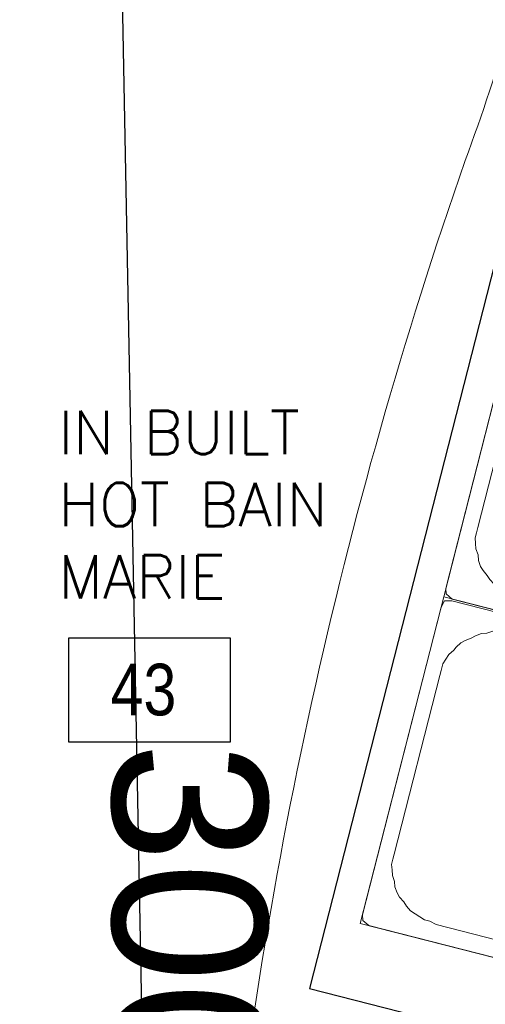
# Model space of a CAD drawing. Header units: millimetres. Extents: x -125266 to 274256, y -711690 to -301689.
# Tile 242 of 256: x -59039 to -58588, y -349720 to -348766. Entities that reach past the tile are written whole.
import ezdxf

# ---------------------------------------------------------------- set-up
doc = ezdxf.new("R2010")
doc.units = ezdxf.units.MM
for name, color, linetype, lineweight in [('ARCH', 7, 'Continuous', 0), ('Counter Top', 8, 'Continuous', 5), ('Equipment', 8, 'Continuous', 0), ('Legend', 5, 'Continuous', 0), ('MEPTEK HVAC-Kitchen Fresh Air Duct', 3, 'Continuous', 30), ('MEPTEK-TEXT1', 7, 'Continuous', 30), ('S-COLS', 52, 'Continuous', 9)]:
    doc.layers.add(name, color=color, linetype=linetype, lineweight=lineweight)
for name, color, linetype in [('Equip Code', 1, 'Continuous'), ('Equipment Name', 7, 'Continuous'), ('Light Equipment', 8, 'Continuous')]:
    doc.layers.add(name, color=color, linetype=linetype)
doc.styles.add('SA-DESIGN', font='arial.ttf')
doc.styles.get("Standard").update_dxf_attribs({"font": 'ARIALN.TTF'})

# ---------------------------------------------------------------- blocks, each defined once
blk = doc.blocks.new('A$C1555f11b')
at = {"layer": 'Equipment', "lineweight": 30}
blk.add_lwpolyline([(198.0435359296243, 948.387286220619), (-4.624212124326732e-11, 173.2880939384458), (581.3243942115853, 24.75544199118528), (779.3679301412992, 799.8546342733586)], close=True, dxfattribs=at)
at = {"layer": 'Equipment', "lineweight": 0}
for points in [[(210.904689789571, 869.4479550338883), (730.2160759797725, 736.7600820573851), (649.3396581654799, 420.2274276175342), (130.028271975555, 552.9153005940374), (210.904689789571, 869.4479550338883), (130.028271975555, 552.9153005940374), (649.3396581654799, 420.2274276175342), (730.2160759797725, 736.7600820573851)], [(466.4606163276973, 793.6141273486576), (466.4969341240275, 800.629788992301), (460.3237351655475, 803.9633219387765), (218.7264963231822, 865.6931907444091), (211.7108346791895, 865.7295085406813), (208.3773017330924, 859.5563095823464), (132.1344286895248, 561.1583384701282), (132.51934223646, 555.791284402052), (138.2713098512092, 550.8091438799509), (379.8685486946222, 489.0792750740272), (387.305441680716, 490.6915648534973), (390.2177432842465, 495.2161562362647), (466.4606163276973, 793.6141273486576), (390.2177432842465, 495.2161562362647), (387.305441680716, 490.6915648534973), (379.8685486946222, 489.0792750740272), (138.2713098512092, 550.8091438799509), (132.51934223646, 555.791284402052), (132.1344286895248, 561.1583384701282), (208.3773017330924, 859.5563095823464), (211.7108346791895, 865.7295085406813), (218.7264963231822, 865.6931907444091), (460.3237351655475, 803.9633219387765), (466.4969341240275, 800.629788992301)], [(437.2649647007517, 734.336890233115), (436.8800511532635, 739.7039443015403), (438.5649765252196, 746.2983746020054), (438.1800629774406, 751.6654286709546), (437.7951494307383, 757.0324827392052), (437.4102358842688, 762.399536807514), (434.9554834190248, 766.5392146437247), (432.9219622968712, 772.327500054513), (430.4672098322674, 776.4671778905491), (428.0124573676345, 780.6068557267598), (423.9090973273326, 785.1677649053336), (419.8057372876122, 789.7286740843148), (415.2811459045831, 792.6409756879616), (411.1777858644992, 797.2018848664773), (406.2319631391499, 798.4655788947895), (401.7073717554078, 801.3778804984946), (395.112941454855, 803.062805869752), (275.512663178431, 833.6215553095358), (268.918232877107, 835.3064806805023), (263.5511788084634, 834.9215671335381), (258.6053560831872, 836.185261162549), (252.8170706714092, 834.1517400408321), (247.4500166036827, 833.7668264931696), (241.6617311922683, 831.7333053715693), (237.522053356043, 829.2785529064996), (231.7337679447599, 827.2450317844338), (227.5940901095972, 824.7902793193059), (223.0331809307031, 820.6869192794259), (220.5421106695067, 817.8109354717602), (215.9812014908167, 813.7075754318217), (213.0688998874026, 809.1829840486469), (210.1565982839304, 804.6583926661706), (208.4716729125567, 798.0639623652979), (207.2079788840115, 793.1181396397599), (162.9786878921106, 620.0143442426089), (161.7149938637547, 615.0685215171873), (160.4512998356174, 610.122698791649), (160.8362133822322, 604.7556447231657), (161.2211269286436, 599.3885906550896), (163.2546480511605, 593.6003052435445), (163.6395615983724, 588.2332511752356), (165.6730827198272, 582.4449657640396), (168.1278351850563, 578.305287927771), (172.2311952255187, 573.7443787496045), (174.6859476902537, 569.6047009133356), (178.7893077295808, 565.0437917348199), (183.3138991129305, 562.1314901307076), (187.8384904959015, 559.2191885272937), (192.3630818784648, 556.3068869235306), (197.3089046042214, 555.0431928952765), (203.4821035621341, 551.7096599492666), (323.0823818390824, 521.1509105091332), (330.0980434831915, 521.1145927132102), (335.0438662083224, 519.8508986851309), (340.4109202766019, 520.2358122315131), (345.7779743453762, 520.6207257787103), (351.1450284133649, 521.0056393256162), (356.9333138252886, 523.0391604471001), (362.7215992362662, 525.0726815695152), (366.8612770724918, 527.5274340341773), (371.0009549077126, 529.982186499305), (375.5618640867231, 534.0855465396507), (380.1227732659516, 538.1889065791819), (383.0350748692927, 542.7134979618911), (385.9473764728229, 547.238089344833), (388.8596780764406, 551.7626807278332), (390.1233721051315, 556.708503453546), (393.0356737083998, 561.2330948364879), (437.2649647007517, 734.336890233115), (393.0356737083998, 561.2330948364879), (390.1233721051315, 556.708503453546), (388.8596780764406, 551.7626807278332), (385.9473764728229, 547.238089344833), (383.0350748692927, 542.7134979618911), (380.1227732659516, 538.1889065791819), (375.5618640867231, 534.0855465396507), (371.0009549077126, 529.982186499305), (366.8612770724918, 527.5274340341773), (362.7215992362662, 525.0726815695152), (356.9333138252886, 523.0391604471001), (351.1450284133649, 521.0056393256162), (345.7779743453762, 520.6207257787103), (340.4109202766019, 520.2358122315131), (335.0438662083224, 519.8508986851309), (330.0980434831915, 521.1145927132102), (323.0823818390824, 521.1509105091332), (203.4821035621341, 551.7096599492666), (197.3089046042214, 555.0431928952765), (192.3630818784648, 556.3068869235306), (187.8384904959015, 559.2191885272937), (183.3138991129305, 562.1314901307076), (178.7893077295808, 565.0437917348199), (174.6859476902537, 569.6047009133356), (172.2311952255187, 573.7443787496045), (168.1278351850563, 578.305287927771), (165.6730827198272, 582.4449657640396), (163.6395615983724, 588.2332511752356), (163.2546480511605, 593.6003052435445), (161.2211269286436, 599.3885906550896), (160.8362133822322, 604.7556447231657), (160.4512998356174, 610.122698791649), (161.7149938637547, 615.0685215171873), (162.9786878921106, 620.0143442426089), (207.2079788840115, 793.1181396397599), (208.4716729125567, 798.0639623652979), (210.1565982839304, 804.6583926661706), (213.0688998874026, 809.1829840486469), (215.9812014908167, 813.7075754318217), (220.5421106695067, 817.8109354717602), (223.0331809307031, 820.6869192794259), (227.5940901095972, 824.7902793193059), (231.7337679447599, 827.2450317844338), (237.522053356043, 829.2785529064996), (241.6617311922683, 831.7333053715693), (247.4500166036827, 833.7668264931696), (252.8170706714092, 834.1517400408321), (258.6053560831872, 836.185261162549), (263.5511788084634, 834.9215671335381), (268.918232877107, 835.3064806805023), (275.512663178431, 833.6215553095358), (395.112941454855, 803.062805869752), (401.7073717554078, 801.3778804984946), (406.2319631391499, 798.4655788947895), (411.1777858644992, 797.2018848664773), (415.2811459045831, 792.6409756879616), (419.8057372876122, 789.7286740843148), (423.9090973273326, 785.1677649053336), (428.0124573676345, 780.6068557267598), (430.4672098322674, 776.4671778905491), (432.9219622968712, 772.327500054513), (434.9554834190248, 766.5392146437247), (437.4102358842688, 762.399536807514), (437.7951494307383, 757.0324827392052), (438.1800629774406, 751.6654286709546), (438.5649765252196, 746.2983746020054), (436.8800511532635, 739.7039443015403)], [(469.6053733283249, 792.810618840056), (472.9389062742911, 798.983817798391), (479.9545679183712, 798.9475000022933), (721.5518067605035, 737.2176311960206), (727.7250057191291, 733.8840982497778), (727.6886879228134, 726.8684366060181), (651.4458148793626, 428.4704654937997), (648.5335132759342, 423.9458741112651), (641.0966202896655, 422.3335843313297), (399.499381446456, 484.063453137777), (393.7474138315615, 489.0455936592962), (393.3625002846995, 494.4126477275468), (469.6053733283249, 792.810618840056), (393.3625002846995, 494.4126477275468), (393.7474138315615, 489.0455936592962), (399.499381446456, 484.063453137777), (641.0966202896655, 422.3335843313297), (648.5335132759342, 423.9458741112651), (651.4458148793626, 428.4704654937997), (727.6886879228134, 726.8684366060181), (727.7250057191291, 733.8840982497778), (721.5518067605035, 737.2176311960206), (479.9545679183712, 798.9475000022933), (472.9389062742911, 798.983817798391)], [(466.7874429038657, 726.7936802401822), (469.699744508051, 731.3182716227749), (471.3846698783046, 737.9127019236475), (474.2969714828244, 742.4372933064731), (477.2092730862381, 746.9618846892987), (480.1215746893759, 751.4864760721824), (484.261252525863, 753.9412285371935), (488.8221617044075, 758.044588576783), (492.9618395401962, 760.4993410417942), (497.1015173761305, 762.9540935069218), (502.8898027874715, 764.987614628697), (508.6780881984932, 767.021135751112), (514.0451422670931, 767.4060492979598), (519.8334276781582, 769.4395704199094), (524.7792504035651, 768.1758763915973), (530.1463044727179, 768.5607899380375), (536.7407347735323, 766.8758645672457), (656.3410130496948, 736.3171151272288), (662.9354433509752, 734.6321897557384), (667.4600347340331, 731.7198881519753), (672.4058574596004, 730.4561941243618), (676.5092175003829, 725.8952849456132), (681.0338088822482, 722.9829833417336), (685.1371689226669, 718.4220741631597), (687.5919213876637, 714.282396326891), (691.6952814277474, 709.7214871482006), (694.1500338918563, 705.581809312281), (696.1835550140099, 699.7935239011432), (696.9896999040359, 696.0750774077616), (699.0232210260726, 690.2867919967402), (699.4081345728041, 684.9197379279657), (699.7930481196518, 679.5526838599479), (698.1081227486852, 672.9582535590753), (696.844428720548, 668.012430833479), (652.6151377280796, 494.9086354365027), (651.3514436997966, 489.9628127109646), (650.0877496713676, 485.016989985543), (647.1754480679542, 480.4923986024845), (644.2631464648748, 475.9678072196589), (639.7022372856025, 471.8644471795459), (636.7899356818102, 467.3398557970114), (632.2290265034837, 463.2364957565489), (628.0893486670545, 460.7817432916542), (622.3010632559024, 458.7482221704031), (618.1613854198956, 456.2934697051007), (612.373100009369, 454.2599485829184), (607.006045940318, 453.8750350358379), (601.6389918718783, 453.4901214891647), (596.2719378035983, 453.1052079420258), (591.326115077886, 454.3689019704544), (584.3104534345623, 454.4052197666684), (464.7101751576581, 484.9639692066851), (458.5369761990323, 488.2975021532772), (453.5911534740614, 489.5611961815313), (449.0665620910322, 492.4734977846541), (444.5419707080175, 495.3857993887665), (440.0173793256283, 498.2981009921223), (435.9140192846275, 502.8590101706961), (431.8106592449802, 507.4199193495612), (429.3559067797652, 511.5595971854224), (426.9011543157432, 515.6992750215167), (424.867633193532, 521.4875604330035), (422.8341120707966, 527.2758458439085), (422.4491985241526, 532.6428999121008), (422.0642849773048, 538.0099539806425), (421.679371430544, 543.3770080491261), (422.9430654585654, 548.3228307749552), (422.5581519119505, 553.6898848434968), (466.7874429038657, 726.7936802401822), (422.5581519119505, 553.6898848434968), (422.9430654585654, 548.3228307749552), (421.679371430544, 543.3770080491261), (422.0642849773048, 538.0099539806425), (422.4491985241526, 532.6428999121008), (422.8341120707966, 527.2758458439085), (424.867633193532, 521.4875604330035), (426.9011543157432, 515.6992750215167), (429.3559067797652, 511.5595971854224), (431.8106592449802, 507.4199193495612), (435.9140192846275, 502.8590101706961), (440.0173793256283, 498.2981009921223), (444.5419707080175, 495.3857993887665), (449.0665620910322, 492.4734977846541), (453.5911534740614, 489.5611961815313), (458.5369761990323, 488.2975021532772), (464.7101751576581, 484.9639692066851), (584.3104534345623, 454.4052197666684), (591.326115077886, 454.3689019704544), (596.2719378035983, 453.1052079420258), (601.6389918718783, 453.4901214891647), (607.006045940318, 453.8750350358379), (612.373100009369, 454.2599485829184), (618.1613854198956, 456.2934697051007), (622.3010632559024, 458.7482221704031), (628.0893486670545, 460.7817432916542), (632.2290265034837, 463.2364957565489), (636.7899356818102, 467.3398557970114), (639.7022372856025, 471.8644471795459), (644.2631464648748, 475.9678072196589), (647.1754480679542, 480.4923986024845), (650.0877496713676, 485.016989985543), (651.3514436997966, 489.9628127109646), (652.6151377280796, 494.9086354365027), (696.844428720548, 668.012430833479), (698.1081227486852, 672.9582535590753), (699.7930481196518, 679.5526838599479), (699.4081345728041, 684.9197379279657), (699.0232210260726, 690.2867919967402), (696.9896999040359, 696.0750774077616), (696.1835550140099, 699.7935239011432), (694.1500338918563, 705.581809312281), (691.6952814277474, 709.7214871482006), (687.5919213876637, 714.282396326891), (685.1371689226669, 718.4220741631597), (681.0338088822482, 722.9829833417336), (676.5092175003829, 725.8952849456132), (672.4058574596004, 730.4561941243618), (667.4600347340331, 731.7198881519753), (662.9354433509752, 734.6321897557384), (656.3410130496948, 736.3171151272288), (536.7407347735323, 766.8758645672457), (530.1463044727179, 768.5607899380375), (524.7792504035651, 768.1758763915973), (519.8334276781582, 769.4395704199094), (514.0451422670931, 767.4060492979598), (508.6780881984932, 767.021135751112), (502.8898027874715, 764.987614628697), (497.1015173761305, 762.9540935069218), (492.9618395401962, 760.4993410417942), (488.8221617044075, 758.044588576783), (484.261252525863, 753.9412285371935), (480.1215746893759, 751.4864760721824), (477.2092730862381, 746.9618846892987), (474.2969714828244, 742.4372933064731), (471.3846698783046, 737.9127019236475), (469.699744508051, 731.3182716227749)], [(130.028271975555, 552.9153005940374), (649.3396581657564, 420.2274276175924), (568.4632403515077, 103.6947731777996), (49.15185416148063, 236.3826461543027), (130.028271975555, 552.9153005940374), (49.15185416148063, 236.3826461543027), (568.4632403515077, 103.6947731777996), (649.3396581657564, 420.2274276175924)], [(385.5841985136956, 477.0814729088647), (385.6205163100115, 484.0971345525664), (379.4473173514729, 487.4306674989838), (137.8500785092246, 549.1605363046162), (130.8344168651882, 549.1968541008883), (127.5008839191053, 543.0236551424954), (51.25801087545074, 244.6256840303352), (51.64292442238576, 239.2586299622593), (57.39489203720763, 234.2764894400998), (298.9921308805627, 172.5466206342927), (306.4290238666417, 174.1589104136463), (309.3413254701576, 178.6835017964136), (385.5841985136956, 477.0814729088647), (309.3413254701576, 178.6835017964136), (306.4290238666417, 174.1589104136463), (298.9921308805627, 172.5466206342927), (57.39489203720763, 234.2764894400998), (51.64292442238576, 239.2586299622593), (51.25801087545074, 244.6256840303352), (127.5008839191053, 543.0236551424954), (130.8344168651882, 549.1968541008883), (137.8500785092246, 549.1605363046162), (379.4473173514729, 487.4306674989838), (385.6205163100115, 484.0971345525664)], [(356.3885468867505, 417.8042357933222), (356.0036333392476, 423.1712898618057), (357.6885587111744, 429.7657201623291), (357.3036451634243, 435.1327742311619), (356.9187316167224, 440.4998282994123), (356.5338180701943, 445.8668823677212), (354.0790656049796, 450.0065602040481), (352.0455444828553, 455.7948456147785), (349.5907920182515, 459.9345234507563), (347.1360395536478, 464.074201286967), (343.0326795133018, 468.6351104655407), (338.9293194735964, 473.196019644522), (334.4047280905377, 476.1083212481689), (330.3013680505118, 480.6692304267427), (325.3555453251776, 481.9329244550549), (320.830953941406, 484.8452260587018), (314.2365236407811, 486.5301514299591), (194.6362453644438, 517.0889008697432), (188.0418150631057, 518.7738262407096), (182.6747609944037, 518.3889126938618), (177.7289382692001, 519.6526067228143), (171.9406528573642, 517.6190856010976), (166.5735987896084, 517.2341720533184), (160.7853133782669, 515.2006509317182), (156.6456355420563, 512.7458984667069), (150.857350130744, 510.7123773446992), (146.7176722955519, 508.2576248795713), (142.1567631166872, 504.1542648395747), (139.6656928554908, 501.2782810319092), (135.1047836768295, 497.1749209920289), (132.1924820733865, 492.6503296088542), (129.2801804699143, 488.1257382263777), (127.5952550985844, 481.5313079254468), (126.3315610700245, 476.585485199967), (82.1022700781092, 303.4816898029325), (80.83857604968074, 298.5358670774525), (79.57488202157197, 293.5900443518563), (79.95979556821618, 288.2229902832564), (80.34470911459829, 282.8559362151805), (82.37823023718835, 277.0676508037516), (82.76314378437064, 271.7005967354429), (84.79666490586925, 265.9123113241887), (87.25141737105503, 261.7726334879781), (91.35477741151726, 257.2117243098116), (93.80952987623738, 253.0720464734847), (97.9128899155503, 248.5111372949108), (102.4374812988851, 245.5988356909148), (106.9620726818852, 242.6865340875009), (111.4866640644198, 239.7742324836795), (116.4324867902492, 238.5105384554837), (122.6056857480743, 235.1770055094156), (242.2059640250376, 204.6182560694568), (249.2216256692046, 204.5819382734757), (254.1674483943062, 203.3182442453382), (259.534502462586, 203.7031577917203), (264.9015565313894, 204.0880713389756), (270.2686105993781, 204.4729848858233), (276.0568960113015, 206.5065060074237), (281.8451814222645, 208.5400271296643), (285.9848592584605, 210.9947795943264), (290.1245370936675, 213.4495320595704), (294.6854462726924, 217.5528920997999), (299.24635545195, 221.6562521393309), (302.1586570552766, 226.18084352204), (305.070958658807, 230.7054349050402), (307.9832602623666, 235.2300262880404), (309.2469542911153, 240.1758490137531), (312.1592558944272, 244.7004403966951), (356.3885468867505, 417.8042357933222), (312.1592558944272, 244.7004403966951), (309.2469542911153, 240.1758490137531), (307.9832602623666, 235.2300262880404), (305.070958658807, 230.7054349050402), (302.1586570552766, 226.18084352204), (299.24635545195, 221.6562521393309), (294.6854462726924, 217.5528920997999), (290.1245370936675, 213.4495320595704), (285.9848592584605, 210.9947795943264), (281.8451814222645, 208.5400271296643), (276.0568960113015, 206.5065060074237), (270.2686105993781, 204.4729848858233), (264.9015565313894, 204.0880713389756), (259.534502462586, 203.7031577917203), (254.1674483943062, 203.3182442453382), (249.2216256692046, 204.5819382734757), (242.2059640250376, 204.6182560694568), (122.6056857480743, 235.1770055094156), (116.4324867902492, 238.5105384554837), (111.4866640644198, 239.7742324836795), (106.9620726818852, 242.6865340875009), (102.4374812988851, 245.5988356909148), (97.9128899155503, 248.5111372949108), (93.80952987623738, 253.0720464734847), (91.35477741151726, 257.2117243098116), (87.25141737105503, 261.7726334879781), (84.79666490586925, 265.9123113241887), (82.76314378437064, 271.7005967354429), (82.37823023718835, 277.0676508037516), (80.34470911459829, 282.8559362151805), (79.95979556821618, 288.2229902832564), (79.57488202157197, 293.5900443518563), (80.83857604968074, 298.5358670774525), (82.1022700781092, 303.4816898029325), (126.3315610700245, 476.585485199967), (127.5952550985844, 481.5313079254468), (129.2801804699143, 488.1257382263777), (132.1924820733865, 492.6503296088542), (135.1047836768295, 497.1749209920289), (139.6656928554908, 501.2782810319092), (142.1567631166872, 504.1542648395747), (146.7176722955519, 508.2576248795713), (150.857350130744, 510.7123773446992), (156.6456355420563, 512.7458984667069), (160.7853133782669, 515.2006509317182), (166.5735987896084, 517.2341720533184), (171.9406528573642, 517.6190856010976), (177.7289382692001, 519.6526067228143), (182.6747609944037, 518.3889126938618), (188.0418150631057, 518.7738262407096), (194.6362453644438, 517.0889008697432), (314.2365236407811, 486.5301514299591), (320.830953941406, 484.8452260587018), (325.3555453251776, 481.9329244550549), (330.3013680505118, 480.6692304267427), (334.4047280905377, 476.1083212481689), (338.9293194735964, 473.196019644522), (343.0326795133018, 468.6351104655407), (347.1360395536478, 464.074201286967), (349.5907920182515, 459.9345234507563), (352.0455444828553, 455.7948456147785), (354.0790656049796, 450.0065602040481), (356.5338180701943, 445.8668823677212), (356.9187316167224, 440.4998282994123), (357.3036451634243, 435.1327742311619), (357.6885587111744, 429.7657201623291), (356.0036333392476, 423.1712898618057)], [(388.7289555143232, 476.2779644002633), (392.0624884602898, 482.451163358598), (399.0781501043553, 482.4148455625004), (640.6753889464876, 420.6849767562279), (646.848587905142, 417.3514438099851), (646.8122701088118, 410.3357821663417), (570.5693970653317, 111.9378110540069), (567.657095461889, 107.4132196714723), (560.2202024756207, 105.8009298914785), (318.6229636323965, 167.5307986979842), (312.8709960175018, 172.5129392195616), (312.4860824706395, 177.879993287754), (388.7289555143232, 476.2779644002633), (312.4860824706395, 177.879993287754), (312.8709960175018, 172.5129392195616), (318.6229636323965, 167.5307986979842), (560.2202024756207, 105.8009298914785), (567.657095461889, 107.4132196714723), (570.5693970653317, 111.9378110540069), (646.8122701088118, 410.3357821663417), (646.848587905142, 417.3514438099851), (640.6753889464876, 420.6849767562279), (399.0781501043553, 482.4148455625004), (392.0624884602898, 482.451163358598)], [(385.9110250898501, 410.261025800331), (388.8233266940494, 414.7856171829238), (390.5082520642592, 421.3800474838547), (393.4205536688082, 425.9046388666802), (396.3328552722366, 430.4292302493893), (399.245156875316, 434.9538216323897), (403.3848347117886, 437.4085740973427), (407.9457438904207, 441.5119341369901), (412.0854217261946, 443.9666866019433), (416.2250995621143, 446.4214390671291), (422.0133849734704, 448.4549601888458), (427.8016703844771, 450.488481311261), (433.168724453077, 450.8733948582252), (438.9570098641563, 452.9069159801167), (443.9028325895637, 451.6432219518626), (449.2698866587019, 452.0281354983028), (455.8643169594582, 450.3432101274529), (575.4645952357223, 419.7844606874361), (582.0590255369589, 418.0995353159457), (586.5836169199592, 415.1872337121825), (591.5294396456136, 413.9235396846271), (595.6327996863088, 409.3626305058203), (600.1573910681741, 406.4503289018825), (604.2607511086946, 401.8894197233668), (606.7155035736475, 397.7497418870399), (610.8188636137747, 393.1888327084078), (613.2736160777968, 389.0491548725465), (615.3071372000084, 383.2608694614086), (616.1132820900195, 379.5424229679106), (618.1468032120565, 373.7541375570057), (618.531716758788, 368.3870834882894), (618.916630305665, 363.0200294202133), (617.2317049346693, 356.425599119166), (615.9680109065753, 351.479776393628), (571.7387199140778, 178.37598099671), (570.4750258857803, 173.4301582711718), (569.211331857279, 168.4843355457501), (566.299030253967, 163.9597441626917), (563.3867286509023, 159.4351527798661), (558.8258194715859, 155.3317927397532), (555.9135178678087, 150.8072013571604), (551.3526086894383, 146.7038413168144), (547.2129308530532, 144.2490888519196), (541.4246454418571, 142.2155677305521), (537.2849676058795, 139.7608152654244), (531.4966821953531, 137.7272941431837), (526.1296281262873, 137.3423805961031), (520.7625740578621, 136.95746704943), (515.395519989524, 136.5725535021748), (510.4496972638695, 137.8362475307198), (503.4340356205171, 137.8725653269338), (383.833757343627, 168.4313147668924), (377.6605583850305, 171.7648477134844), (372.7147356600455, 173.0285417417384), (368.1901442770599, 175.9408433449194), (363.6655528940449, 178.8531449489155), (359.1409615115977, 181.765446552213), (355.0376014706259, 186.3263557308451), (350.9342414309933, 190.8872649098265), (348.479488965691, 195.0269427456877), (346.0247365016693, 199.1666205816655), (343.9912153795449, 204.9549059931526), (341.9576942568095, 210.7431914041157), (341.5727807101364, 216.1102454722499), (341.1878671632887, 221.4772995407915), (340.802953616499, 226.8443536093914), (342.0666476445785, 231.7901763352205), (341.6817340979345, 237.1572304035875), (385.9110250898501, 410.261025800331), (341.6817340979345, 237.1572304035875), (342.0666476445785, 231.7901763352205), (340.802953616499, 226.8443536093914), (341.1878671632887, 221.4772995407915), (341.5727807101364, 216.1102454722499), (341.9576942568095, 210.7431914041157), (343.9912153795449, 204.9549059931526), (346.0247365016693, 199.1666205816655), (348.479488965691, 195.0269427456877), (350.9342414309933, 190.8872649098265), (355.0376014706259, 186.3263557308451), (359.1409615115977, 181.765446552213), (363.6655528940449, 178.8531449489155), (368.1901442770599, 175.9408433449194), (372.7147356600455, 173.0285417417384), (377.6605583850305, 171.7648477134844), (383.833757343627, 168.4313147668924), (503.4340356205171, 137.8725653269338), (510.4496972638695, 137.8362475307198), (515.395519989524, 136.5725535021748), (520.7625740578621, 136.95746704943), (526.1296281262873, 137.3423805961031), (531.4966821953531, 137.7272941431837), (537.2849676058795, 139.7608152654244), (541.4246454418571, 142.2155677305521), (547.2129308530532, 144.2490888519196), (551.3526086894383, 146.7038413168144), (555.9135178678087, 150.8072013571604), (558.8258194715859, 155.3317927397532), (563.3867286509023, 159.4351527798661), (566.299030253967, 163.9597441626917), (569.211331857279, 168.4843355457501), (570.4750258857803, 173.4301582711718), (571.7387199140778, 178.37598099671), (615.9680109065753, 351.479776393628), (617.2317049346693, 356.425599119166), (618.916630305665, 363.0200294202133), (618.531716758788, 368.3870834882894), (618.1468032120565, 373.7541375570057), (616.1132820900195, 379.5424229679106), (615.3071372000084, 383.2608694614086), (613.2736160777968, 389.0491548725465), (610.8188636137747, 393.1888327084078), (606.7155035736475, 397.7497418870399), (604.2607511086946, 401.8894197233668), (600.1573910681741, 406.4503289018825), (595.6327996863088, 409.3626305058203), (591.5294396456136, 413.9235396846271), (586.5836169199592, 415.1872337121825), (582.0590255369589, 418.0995353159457), (575.4645952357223, 419.7844606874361), (455.8643169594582, 450.3432101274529), (449.2698866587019, 452.0281354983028), (443.9028325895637, 451.6432219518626), (438.9570098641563, 452.9069159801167), (433.168724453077, 450.8733948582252), (427.8016703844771, 450.488481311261), (422.0133849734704, 448.4549601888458), (416.2250995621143, 446.4214390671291), (412.0854217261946, 443.9666866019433), (407.9457438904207, 441.5119341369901), (403.3848347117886, 437.4085740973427), (399.245156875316, 434.9538216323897), (396.3328552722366, 430.4292302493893), (393.4205536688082, 425.9046388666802), (390.5082520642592, 421.3800474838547), (388.8233266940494, 414.7856171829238)]]:
    blk.add_lwpolyline(points, close=True, dxfattribs=at)
blk = doc.blocks.new('ARCH')
at = {"layer": 'Legend', "ltscale": 15}
h = blk.add_hatch(dxfattribs=at)
h.set_pattern_fill('SACNCR', color=8, scale=25, style=0)
h.set_pattern_definition([(45, (7.275957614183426e-12, 0), (-42.09495056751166, 42.09495056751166), []), (45, (42.09500000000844, 0), (-42.09495056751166, 42.09495056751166), [0, -59.53125])])
h.paths.add_polyline_path([(-61250.0878405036, -341786.991302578), (-61250.0878405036, -342091.0795393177), (-61250.08347718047, -342091.0795400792), (-61250.09220382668, -342141.0795393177), (-61250.08784050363, -344307.9437217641), (-61181.17636021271, -344307.9437217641), (-61181.17635837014, -344307.9170624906), (-61169.14581468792, -344307.917891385), (-60630.75290619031, -344307.9437238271), (-60630.79507556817, -344919.9855284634), (-60630.79590446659, -344932.0160721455), (-61250.08784050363, -344932.0160721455), (-61250.0878405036, -351457.0548609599), (-61395.16861010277, -351457.0548609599), (-61395.17441904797, -351557.0548609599), (-60383.16262214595, -351557.0548609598), (-60383.16262214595, -352683.6964680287), (-61393.16090940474, -352683.6964680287), (-61393.17836269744, -352783.6964680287), (-60283.16262214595, -352783.6964680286), (-60283.16262214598, -351457.0548609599), (-61150.0878405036, -351457.0548609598), (-61150.0878405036, -346631.9913025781), (-57589.31575361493, -346631.9913025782), (-57474.43896814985, -346517.1145171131), (-57545.14964626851, -346446.4038389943), (-57630.73710985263, -346531.9913025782), (-57700.73710985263, -346531.9913025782), (-57700.73710985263, -346581.9913025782), (-58200.73710985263, -346581.9913025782), (-58200.73710985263, -346531.9913025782), (-58300.73710985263, -346531.9913025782), (-58300.73710985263, -346581.9913025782), (-58800.73710985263, -346581.9913025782), (-58800.73710985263, -346531.9913025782), (-58980.7959044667, -346531.9913025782), (-58980.7959044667, -346426.032961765), (-59030.7959044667, -346426.032961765), (-59030.7959044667, -346026.032961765), (-58980.7959044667, -346026.032961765), (-58980.7959044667, -345956.032961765), (-59080.7959044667, -345956.032961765), (-59080.7959044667, -346531.9913025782), (-61150.08784050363, -346531.9913025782), (-61150.0878405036, -345032.0160721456), (-60530.79590446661, -345032.0160721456), (-60530.79590446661, -344606.991302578), (-59080.7959044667, -344606.991302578), (-59080.7959044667, -345032.0329617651), (-58980.7959044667, -345032.0329617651), (-58980.7959044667, -344506.991302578), (-60530.79590446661, -344506.9913025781), (-60530.79590446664, -344207.943721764), (-61150.0878405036, -344207.943721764), (-61150.0878405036, -341886.991302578), (-56700.0878405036, -341886.991302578), (-56700.0878405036, -344932.0329617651), (-58020.79590446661, -344932.0329617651), (-58020.79590446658, -345032.0329617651), (-56700.0878405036, -345032.0329617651), (-56700.08784050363, -345601.3420332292), (-56785.71696327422, -345686.971156), (-56715.00628515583, -345757.6818341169), (-56600.0878405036, -345642.7633894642), (-56600.08784050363, -341886.9913025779), (-51541.43157248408, -341886.9913025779), (-51541.43157248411, -345439.4115019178, 0.002964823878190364), (-51441.43157248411, -345409.7250183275), (-51441.43157248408, -341886.9913025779), (-47645.92716897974, -341886.991302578), (-47645.92716897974, -344723.1806520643), (-47445.92716897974, -344723.1806520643), (-47445.92716897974, -344623.1806520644), (-47545.92716897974, -344623.1806520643), (-47545.92716897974, -341886.991302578), (-45935.92716897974, -341886.991302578), (-45935.92716897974, -344623.1806520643), (-46521.92716897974, -344623.1806520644), (-46521.92716897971, -344723.1806520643), (-45835.92716897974, -344723.1806520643), (-45835.92716897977, -341786.991302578), (-45958.87599125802, -341786.991302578), (-45958.87604145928, -341787.8586494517), (-46008.87604137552, -341787.8557554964)])
h = blk.add_hatch(dxfattribs=at)
h.set_pattern_fill('SACNCR', color=8, scale=25, style=0)
h.set_pattern_definition([(45, (2.91038304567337e-11, 0), (-42.09495056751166, 42.09495056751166), []), (45, (42.09500000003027, 0), (-42.09495056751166, 42.09495056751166), [0, -59.53125])])
h.paths.add_polyline_path([(-61250.08784050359, -341786.991302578), (-61250.0878405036, -342091.0795393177), (-61250.08347718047, -342091.0795400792), (-61250.09220382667, -342141.0795393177), (-61250.08784050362, -344307.9437217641), (-61181.1763602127, -344307.9437217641), (-61181.17635837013, -344307.9170624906), (-61169.14581468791, -344307.917891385), (-60630.7529061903, -344307.9437238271), (-60630.79507556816, -344919.9855284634), (-60630.79590446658, -344932.0160721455), (-61250.08784050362, -344932.0160721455), (-61250.08784050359, -351457.0548609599), (-61395.16861010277, -351457.0548609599), (-61395.17441904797, -351557.0548609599), (-60383.16262214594, -351557.0548609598), (-60383.16262214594, -352683.6964680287), (-61393.16090940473, -352683.6964680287), (-61393.17836269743, -352783.6964680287), (-60283.16262214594, -352783.6964680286), (-60283.16262214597, -351457.0548609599), (-61150.08784050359, -351457.0548609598), (-61150.08784050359, -346631.9913025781), (-57589.31575361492, -346631.9913025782), (-57474.43896814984, -346517.1145171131), (-57545.1496462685, -346446.4038389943), (-57630.73710985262, -346531.9913025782), (-57700.73710985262, -346531.9913025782), (-57700.73710985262, -346581.9913025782), (-58200.73710985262, -346581.9913025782), (-58200.73710985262, -346531.9913025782), (-58300.73710985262, -346531.9913025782), (-58300.73710985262, -346581.9913025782), (-58800.73710985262, -346581.9913025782), (-58800.73710985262, -346531.9913025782), (-58980.79590446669, -346531.9913025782), (-58980.79590446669, -346426.032961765), (-59030.79590446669, -346426.032961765), (-59030.79590446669, -346026.032961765), (-58980.79590446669, -346026.032961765), (-58980.79590446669, -345956.032961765), (-59080.79590446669, -345956.032961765), (-59080.79590446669, -346531.9913025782), (-61150.08784050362, -346531.9913025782), (-61150.08784050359, -345032.0160721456), (-60530.79590446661, -345032.0160721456), (-60530.79590446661, -344606.991302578), (-59080.79590446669, -344606.991302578), (-59080.79590446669, -345032.0329617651), (-58980.79590446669, -345032.0329617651), (-58980.79590446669, -344506.991302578), (-60530.79590446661, -344506.9913025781), (-60530.79590446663, -344207.943721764), (-61150.08784050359, -344207.943721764), (-61150.08784050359, -341886.991302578), (-56700.08784050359, -341886.991302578), (-56700.08784050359, -344932.0329617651), (-58020.79590446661, -344932.0329617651), (-58020.79590446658, -345032.0329617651), (-56700.08784050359, -345032.0329617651), (-56700.08784050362, -345601.3420332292), (-56785.71696327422, -345686.971156), (-56715.00628515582, -345757.6818341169), (-56600.08784050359, -345642.7633894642), (-56600.08784050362, -341886.9913025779), (-51541.43157248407, -341886.9913025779), (-51541.4315724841, -345439.4115019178, 0.002964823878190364), (-51441.4315724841, -345409.7250183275), (-51441.43157248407, -341886.9913025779), (-47645.92716897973, -341886.991302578), (-47645.92716897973, -344723.1806520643), (-47445.92716897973, -344723.1806520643), (-47445.92716897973, -344623.1806520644), (-47545.92716897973, -344623.1806520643), (-47545.92716897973, -341886.991302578), (-45935.92716897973, -341886.991302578), (-45935.92716897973, -344623.1806520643), (-46521.92716897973, -344623.1806520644), (-46521.9271689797, -344723.1806520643), (-45835.92716897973, -344723.1806520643), (-45835.92716897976, -341786.991302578), (-45958.87599125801, -341786.991302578), (-45958.87604145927, -341787.8586494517), (-46008.87604137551, -341787.8557554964)])
at = {"layer": 'Legend'}
h = blk.add_hatch(dxfattribs=at)
h.set_pattern_fill('STARS', color=8, scale=10)
h.set_pattern_definition([(0, (0, 0), (0, 54.9926), [31.75, -31.75]), (59.99999999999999, (0, 0), (-47.62498862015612, 27.4963), [31.75, -31.75]), (120, (15.875, 27.4963), (-47.62498862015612, -27.49629999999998), [31.75, -31.75])])
edge = h.paths.add_edge_path()
edge.add_arc((-54302.69078475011, -350408.010109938), 3690.308011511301, 160.8362828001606, 191.6626896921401, ccw=False)
edge.add_arc((-60350.3395337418, -348256.158833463), 2729.002825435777, 339.8420642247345, 374.0848433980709)
edge.add_line((-57703.38028815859, -347592.0329617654), (-57806.60356420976, -347592.0329617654))
edge.add_arc((-60350.33953374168, -348256.158833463), 2629.002825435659, -20.17654206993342, 14.632315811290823, ccw=False)
edge.add_arc((-54302.69078475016, -350408.0101099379), 3790.308011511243, 160.8229571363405, 191.1240204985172)
edge.add_arc((-59222.41694820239, -351398.7755493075), 1228.352180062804, -57.450295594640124, 12.195579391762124, ccw=False)
edge.add_line((-58561.52533153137, -352434.1843329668), (-60283.16262214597, -352434.1843329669))
edge.add_line((-60283.16262214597, -352434.1843329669), (-60283.16262214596, -352534.1843329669))
edge.add_line((-60283.16262214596, -352534.1843329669), (-58536.26985047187, -352534.1843329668))
edge.add_arc((-59548.39312786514, -350742.8050984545), 2057.530823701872, 299.4663030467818, 300.8075172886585)
edge.add_arc((-59222.41694820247, -351398.7755493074), 1328.35218006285, 303.222831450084, 370.6183867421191)
h = blk.add_hatch(dxfattribs=at)
h.set_pattern_fill('STARS', color=8, scale=10)
h.set_pattern_definition([(0, (0, 0), (0, 54.9926), [31.75, -31.75]), (59.99999999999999, (0, 0), (-47.62498862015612, 27.4963), [31.75, -31.75]), (120, (15.875, 27.49629999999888), (-47.62498862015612, -27.49629999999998), [31.74999999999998, -31.74999999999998])])
h.paths.add_polyline_path([(-57916.81111638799, -351154.0043781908, -0.1353226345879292), (-57788.49830051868, -349196.5980484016, 0.150534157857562), (-57703.38028815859, -347592.0329617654), (-57806.60356420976, -347592.0329617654, -0.1530610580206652), (-57882.66726640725, -349162.9385405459, 0.1329891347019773), (-58021.78597942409, -351139.286907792, -0.3136008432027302), (-58561.52533153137, -352434.1843329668), (-60253.16262214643, -352434.1843329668), (-60253.16262214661, -352534.1843329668), (-58536.26985047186, -352534.1843329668, 0.00585221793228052), (-58494.61728232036, -352510.0033210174, 0.302849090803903)])
at = {"layer": 'Counter Top', "lineweight": 0}
blk.add_lwpolyline([(-58841.33272228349, -349965.20712629, -0.05938555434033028), (-58607.30525980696, -348902.4160030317, 0.04111927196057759), (-58529.84689471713, -348628.5819598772, 0.132904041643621), (-58578.89282673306, -347692.3609359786)], format="xyb", dxfattribs=at)
at = {"layer": 'Equip Code'}
blk.add_lwpolyline([(-58991.28209470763, -349466.1840417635), (-58991.28209470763, -349365.0926365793), (-58835.14294054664, -349365.0926365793), (-58835.14294054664, -349466.1840417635)], close=True, dxfattribs=at)
at = {"layer": 'Light Equipment', "lineweight": 0}
blk.add_lwpolyline([(-58841.33272228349, -349965.20712629, -0.05938555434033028), (-58607.30525980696, -348902.4160030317, 0.04111927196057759), (-58529.84689471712, -348628.5819598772, 0.132904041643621), (-58578.89282673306, -347692.3609359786)], format="xyb", dxfattribs=at)
for points in [[(-58560.07464428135, -348929.9656615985), (-58758.11818021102, -349705.0648538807), (-58176.79378599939, -349853.5975058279), (-57978.75025006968, -349078.4983135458)], [(-58547.21349042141, -349008.9049927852), (-58027.90210423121, -349141.5928657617), (-58108.7785220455, -349458.1255202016), (-58628.08990823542, -349325.437647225), (-58547.21349042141, -349008.9049927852), (-58628.08990823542, -349325.437647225), (-58108.7785220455, -349458.1255202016), (-58027.90210423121, -349141.5928657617)], [(-58291.65756388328, -349084.7388204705), (-58291.62124608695, -349077.7231588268), (-58297.79444504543, -349074.3896258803), (-58539.3916838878, -349012.6597570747), (-58546.40734553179, -349012.6234392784), (-58549.74087847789, -349018.7966382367), (-58625.98375152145, -349317.194609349), (-58625.59883797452, -349322.561663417), (-58619.84687035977, -349327.5438039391), (-58378.24963151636, -349389.2736727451), (-58370.81273853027, -349387.6613829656), (-58367.90043692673, -349383.1367915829), (-58291.65756388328, -349084.7388204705), (-58367.90043692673, -349383.1367915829), (-58370.81273853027, -349387.6613829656), (-58378.24963151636, -349389.2736727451), (-58619.84687035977, -349327.5438039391), (-58625.59883797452, -349322.561663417), (-58625.98375152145, -349317.194609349), (-58549.74087847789, -349018.7966382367), (-58546.40734553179, -349012.6234392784), (-58539.3916838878, -349012.6597570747), (-58297.79444504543, -349074.3896258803), (-58291.62124608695, -349077.7231588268)], [(-58628.08990823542, -349325.437647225), (-58108.77852204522, -349458.1255202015), (-58189.65493985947, -349774.6581746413), (-58708.9663260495, -349641.9703016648), (-58628.08990823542, -349325.437647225), (-58708.9663260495, -349641.9703016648), (-58189.65493985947, -349774.6581746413), (-58108.77852204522, -349458.1255202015)], [(-58372.53398169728, -349401.2714749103), (-58372.49766390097, -349394.2558132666), (-58378.67086285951, -349390.9222803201), (-58620.26810170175, -349329.1924115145), (-58627.28376334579, -349329.1560937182), (-58630.61729629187, -349335.3292926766), (-58706.86016933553, -349633.7272637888), (-58706.47525578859, -349639.0943178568), (-58700.72328817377, -349644.076458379), (-58459.12604933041, -349705.8063271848), (-58451.68915634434, -349704.1940374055), (-58448.77685474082, -349699.6694460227), (-58372.53398169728, -349401.2714749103), (-58448.77685474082, -349699.6694460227), (-58451.68915634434, -349704.1940374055), (-58459.12604933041, -349705.8063271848), (-58700.72328817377, -349644.076458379), (-58706.47525578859, -349639.0943178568), (-58706.86016933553, -349633.7272637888), (-58630.61729629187, -349335.3292926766), (-58627.28376334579, -349329.1560937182), (-58620.26810170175, -349329.1924115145), (-58378.67086285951, -349390.9222803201), (-58372.49766390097, -349394.2558132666)], [(-58991.28209470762, -349466.1840417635), (-58991.28209470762, -349365.0926365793), (-58835.14294054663, -349365.0926365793), (-58835.14294054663, -349466.1840417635)]]:
    blk.add_lwpolyline(points, close=True, dxfattribs=at)
for points in [[(-58550.91020132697, -349085.2348081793), (-58595.13949231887, -349258.3386035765), (-58596.40318634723, -349263.2844263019), (-58597.66688037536, -349268.2302490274), (-58597.28196682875, -349273.5973030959), (-58596.89705328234, -349278.964357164), (-58594.86353215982, -349284.7526425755), (-58594.47861861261, -349290.1196966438), (-58592.44509749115, -349295.907982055), (-58589.99034502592, -349300.0476598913), (-58585.88698498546, -349304.6085690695)], [(-58585.88698498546, -349304.6085690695), (-58589.99034502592, -349300.0476598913), (-58592.44509749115, -349295.907982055), (-58594.47861861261, -349290.1196966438), (-58594.86353215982, -349284.7526425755), (-58596.89705328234, -349278.964357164), (-58597.28196682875, -349273.5973030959), (-58597.66688037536, -349268.2302490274), (-58596.40318634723, -349263.2844263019), (-58595.13949231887, -349258.3386035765), (-58550.91020132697, -349085.2348081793)], [(-58586.17752735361, -349360.733862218), (-58591.54458142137, -349361.1187757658), (-58597.33286683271, -349363.1522968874), (-58601.47254466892, -349365.6070493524), (-58607.26083008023, -349367.6405704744), (-58611.40050791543, -349370.0953229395), (-58615.9614170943, -349374.1986829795), (-58618.45248735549, -349377.0746667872), (-58623.01339653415, -349381.1780268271), (-58625.92569813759, -349385.7026182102), (-58628.83799974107, -349390.2272095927), (-58630.5229251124, -349396.8216398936), (-58631.78661914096, -349401.7674626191), (-58676.01591013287, -349574.8712580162), (-58677.2796041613, -349579.8170807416), (-58678.5432981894, -349584.7629034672), (-58678.15838464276, -349590.1299575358), (-58677.77347109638, -349595.4970116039), (-58675.73994997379, -349601.2852970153), (-58675.3550364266, -349606.6523510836), (-58673.32151530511, -349612.4406364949), (-58670.86676283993, -349616.5803143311), (-58666.76340279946, -349621.1412235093), (-58664.30865033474, -349625.2809013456), (-58660.20529029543, -349629.8418105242), (-58655.6806989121, -349632.7541121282), (-58651.1561075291, -349635.6664137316), (-58646.63151614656, -349638.5787153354), (-58641.68569342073, -349639.8424093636), (-58635.51249446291, -349643.1759423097), (-58515.91221618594, -349673.7346917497)], [(-58515.91221618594, -349673.7346917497), (-58635.51249446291, -349643.1759423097), (-58641.68569342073, -349639.8424093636), (-58646.63151614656, -349638.5787153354), (-58651.1561075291, -349635.6664137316), (-58655.6806989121, -349632.7541121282), (-58660.20529029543, -349629.8418105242), (-58664.30865033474, -349625.2809013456), (-58666.76340279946, -349621.1412235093), (-58670.86676283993, -349616.5803143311), (-58673.32151530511, -349612.4406364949), (-58675.3550364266, -349606.6523510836), (-58675.73994997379, -349601.2852970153), (-58677.77347109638, -349595.4970116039), (-58678.15838464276, -349590.1299575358), (-58678.5432981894, -349584.7629034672), (-58677.2796041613, -349579.8170807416), (-58676.01591013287, -349574.8712580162), (-58631.78661914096, -349401.7674626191), (-58630.5229251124, -349396.8216398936), (-58628.83799974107, -349390.2272095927), (-58625.92569813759, -349385.7026182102), (-58623.01339653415, -349381.1780268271), (-58618.45248735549, -349377.0746667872), (-58615.9614170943, -349374.1986829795), (-58611.40050791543, -349370.0953229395), (-58607.26083008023, -349367.6405704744), (-58601.47254466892, -349365.6070493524), (-58597.33286683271, -349363.1522968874), (-58591.54458142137, -349361.1187757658), (-58586.17752735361, -349360.733862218)]]:
    blk.add_lwpolyline(points, dxfattribs=at)
at = {"layer": 'Equipment'}
blk.add_blockref('A$C1555f11b', (-58758.11818021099, -349878.3529478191), dxfattribs=at)
at = {"layer": 'Equip Code', "lineweight": 0}
blk.add_text('43', height=50, dxfattribs=at).set_placement((-58950.91715609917, -349440.2972750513))
at = {"layer": 'Equipment Name', "linetype": 'Continuous', "lineweight": 5, "ltscale": 25, "insert": (-59001.60883993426, -349145.0806519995), "char_height": 42, "width": 363.2267208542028, "attachment_point": 1}
blk.add_mtext('{\\Fsimplex|c0;IN BUILT HOT BAIN MARIE}', dxfattribs=at)
at = {"layer": 'Light Equipment', "lineweight": 0}
blk.add_text('43', height=50, dxfattribs=at).set_placement((-58950.91715609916, -349440.2972750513))
at = {"layer": 'Light Equipment', "lineweight": 0, "insert": (-59001.60883993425, -349145.0806519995), "char_height": 42, "width": 363.2267208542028, "attachment_point": 1}
blk.add_mtext('{\\Fsimplex|c0;IN BUILT HOT BAIN MARIE}', dxfattribs=at)

msp = doc.modelspace()

# ---------------------------------------------------------------- linework, layer by layer
at = {"layer": 'MEPTEK HVAC-Kitchen Fresh Air Duct'}
msp.add_line((-58939.858539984, -348737.0548609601), (-58886.70532878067, -351536.3516673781), dxfattribs=at)
at = {"layer": 'S-COLS'}
msp.add_arc((-57755.30351357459, -348906.3099088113), 1790.244956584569, 100.348343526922, 198.9668654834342, dxfattribs=at)

# ---------------------------------------------------------------- block references
at = {"layer": 'ARCH'}
msp.add_blockref('ARCH', (0, 0), dxfattribs=at)

# ---------------------------------------------------------------- texts
at = {"layer": 'MEPTEK HVAC-Kitchen Fresh Air Duct', "insert": (-59000.18552479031, -349885.7405101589), "char_height": 150, "width": 2096.238412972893, "attachment_point": 5, "rotation": 269.9999999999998, "style": 'SA-DESIGN'}
msp.add_mtext('300X500\\P2200 CFM', dxfattribs=at)
at = {"layer": 'MEPTEK-TEXT1', "char_height": 350, "attachment_point": 1}
for s, insert, width in [('{\\fCalibri|b0|i0|c0|p34;\\H1.28571x;\\C1;GENERAL GUIDELINES-HVAC :\\P\\fArial Narrow|b0|i0|c0|p34;\\H0.88889x;\\C256;\\P\\fCalibri|b0|i0|c0|p34;\\C4;DUCTING :\\H0.875x;\\P\\pi-1050,l1050,t1050;\\C256;1.^IDUCTING SHALL BE IN ACCORDANCE WITH IS 655, GALVANIZED IRON SHEET TO BE USED FOR ALL DUCTING WORKS. THERMAL INSULATION ON DUCTS SHALL BE 19 MM THICK. CLOSED CELL CLASS “O” BS 476 PART 6-7 FM APPROVED NITRILE RUBBER ELASTOMERIC INSULATION THERMAL CONDUCTIVITY 0.033 WATTS PER METER-KELVIN (W/(M.K)) AT 0°C FOR AIR CONDITIONING DUCTING. \\P2.^ITHERMAL INSULATION ON KITCHEN EXHAUST DUCTING SHALL BE 80 MM THICK ALUMINUM FOIL FACED RESIN BONDED FIBRE GLASS WOOL OF DENSITY NOT LESS THAN 48 KG/M3.\\P3.^ITHERMAL INSULATION ON FRESH AIR, SUPPLY AIR AND RETURN AIR SHALL BE 19MM THICK CLOSED CELL ANTI-MICROBIAL CLASS “O” BS 476 AND PART 6 & 7 FM APPROVED NITRILE RUBBER ELASTOMERIC INSULATION THERMAL CONDUCTIVITY 0.033 WATTS PER METER-KELVIN (W/ (M\\fArial|b0|i0|c0|p34;.\\fCalibri|b0|i0|c0|p34;K)) AT 0°C.\\P4.^IAPPROPRIATE NUMBER OF TRAP DOORS SHALL BE PROVIDED IN KITCHEN EXHAUST DUCTING FOR OIL/GREASE CLEANING PURPOSE.\\P5.^IDUCTING INSTALLATION WITH RESPECT TO FRESH AIR INTAKE, KITCHEN EXHAUST OUT FROM LOCATION UP TO LOUVERS AT FAÇADE SHALL BE IN THE SCOPE OF CONCESSIONER INCLUDING AIR WASHER, EXHAUST FAN SECTION DRY SCRUBBER ETC.\\P6.^IEACH AND EVERY KITCHEN EXHAUST HOOD SHOULD BE EQUIPPED WITH UL LISTED, WET CHEMICAL BASED, MECHANICALLY OPERATED, AUTOMATIC FIRE SUPPRESSION SYSTEM. SEPARATE DRAWING TO BE SUBMITTED FOR HOOD SUPPRESSION SYSTEM.\\P7.^ISUPPORTING OF DUCTING TO BE DONE WITH USING ANGLE 50X 50 X 5MM AND TIE ROD OF SIZE MINIMUM 10 MM DIA/ AS PER DUCT SIZE.\\P8.^IPOST COMPLETION OF ONSITE WORK, CONCESSIONAIRE HAS TO SHARE TESTING AND COMMISSIONING REPORT WITH DIAL.\\P9.^IINTEGRATION WITH FIRE ALARM SYSTEM, SO THAT AHU GET SWITCHED OFF IN CASE OF ANY FIRE INCIDENT.\\P10.^IFOR EQUIPMENT PLACEMENT STRUCTURAL DETAILS TO BE APPROVED BY STRUCTURAL CONSULTANT AND SAME TO BE SHARE WITH DIAL.\\P11.^ITRAP DOOR WITH PROPER ACCESS TO BE PROVIDED FOR FILTER AND COPPER COIL CLEANING.\\P12.^IKITCHEN VENTILATION SHALL COMPLY TO NFPA 96 GUIDELINE.}', (-102876.1092228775, -301696.9008114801), 28043.42879176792), ('{\\fCalibri|b0|i0|c0|p34;\\H1.28571x;\\C1;CHILLED WATER PIPING:-\\H0.77778x;\\P\\pi-1050,l1050,t1050;\\C256;1.^ICHILLED WATER PIPING SHALL BE CONFIRMING TO IS:1239 PART I CLASS ‘C’ HEAVY AND FITTING SHALL BE CONFORMING TO ASTM A-105,3000LBS SOCKET WELD END (UP TO 50MM) & 1S:1239 PART-II HEAVY/ASTM A-234 WPB, GR.B BUTT WELD FITTING ( ABOVE 50NB PIPE SIZE)\\P2.^IPIPING CONNECTION SHOULD BE SOCKET WELDED UP TO 50NB SIZE AND SHALL BE BUTT WELD ABOVE 50NB PIPE SIZE. PIPE FLANGES SHOULD BE CONFIRMING TO ASTM A-105 # 150 SORF AND FLANGE DIMENSION SHOULD BE IN ACCORDANCE WITH ASME/ANSI B 16.5 (150 SORF), FITTING TO FITTING WELDING IS NOT ALLOWED. NOZZLE CONNECTIONS/THREDOLETS/WELDOLETS ARE NOT ALLOWED BY PUNCTURING THE PIPE. ONLY EQUAL/UNEQUAL TEE’S SHALL BE USED FOR BRANCH CONNECTION FROM HEADER. SOCKET WELD END TEE SHOULD BE USED FOR BRANCH CONNECTION (UP-TO -50NB PIPE SIZE) W.R.T TO PRESSURE GAUGE/TEMPERATURE GAUGE/AIR VENT/DRAIN POINT ETC.\\P3.^IPOST INSTALLATION CLEARANCE BY DIAL, CHW PIPING SHALL BE TESTED @15KGF/CM2 HYDROSTATICS PRESSURE FOR 24HRS HOLD TIME AND TESTING SHOULD BE WITNESSED TO DIAL TEAM.\\P4.^ITHERMAL INSULATION ON CHW AND CONDENSATE DRAIN PIPING LINE SHALL BE 25MM THICK. CLOSED CELL ANTI-MICROBIAL CLASS “O” BS 476 AND PART 6 & 7 FM APPROVED NITRILE RUBBER ELASTOMERIC INSULATION THERMAL CONDUCTIVITY 0.033 WATTS PER METER-KELVIN (W/ (M\\fArial|b0|i0|c0|p34;⋅\\fCalibri|b0|i0|c0|p34;K)) AT 0°C.\\P5.^ICONDENSATE DRAIN PIPING SHALL BE COMPLYING TO IS 4985 CLASS 3 UPVC PIPE. SOLVENT CEMENT COMPLYING WITH ASTM D2564 SHALL BE USED FOR JOINTS.\\P6.^IFOR CEILING SUSPENDED CHILLED WATER PIPE:  PIPE SHOULD BE HANGED WITH TIE ROD OF SIZE MINIMUM 10 MM DIA.}', (-102709.0243572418, -319968.0040576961), 24849.35390728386)]:
    msp.add_mtext(s, dxfattribs=dict(at, insert=insert, width=width))

doc.saveas('drawing.dxf')
